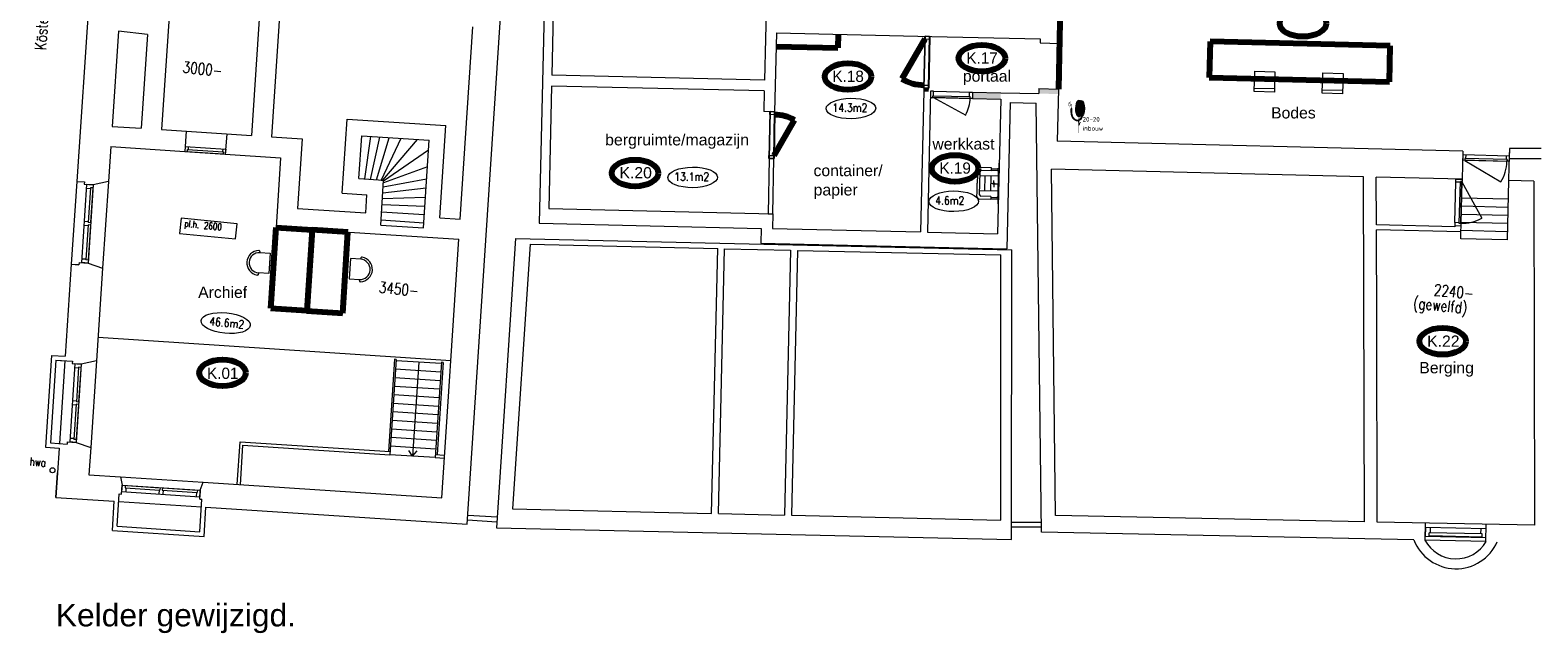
# Model space of a CAD drawing. Header units: millimetres. Extents: x -90830 to 24172, y -102460 to 73669.
# Tile 52 of 198: x -90830 to -57363, y 37668 to 51222. Entities that reach past the tile are written whole.
import ezdxf

# ---------------------------------------------------------------- set-up
doc = ezdxf.new("R2010")
doc.units = ezdxf.units.MM
doc.layers.get('0').update_dxf_attribs({"color": 253})
for name, color, linetype, lineweight in [('Algemeen', 253, 'Continuous', 9), ('Algemeen01', 253, 'Continuous', 80), ('B21-BUITENWANDEN_1', 253, 'Continuous', 9), ('BESCHRIJVING_1', 253, 'Continuous', 9), ('HOOGTEN', 253, 'Continuous', 9), ('K21-BUITENWANDEN_1', 253, 'Continuous', 9), ('K22-BINNENWANDEN_1', 253, 'Continuous', 9), ('K24-TRAPPEN-HELLINGEN', 253, 'Continuous', 9), ('K31-WANDOPENING-BUITEN', 253, 'Continuous', 9), ('K32-WANDOPENINGEN-BINNEN', 253, 'Continuous', 9), ('Standard', 253, 'Continuous', 9), ('SYMBT11-A1', 253, 'Continuous', 9)]:
    doc.layers.add(name, color=color, linetype=linetype, lineweight=lineweight)
doc.styles.add('ARIAL', font='arial.ttf')
doc.styles.add('ISOCT3', font='isoct3.shx')
doc.styles.add('TXT', font='txt.shx')

msp = doc.modelspace()

# ---------------------------------------------------------------- hatches: boundary and pattern name
at = {"layer": 'Standard'}
for points in [[(-70992, 49937), (-70994, 49872), (-70894, 49869), (-70892, 49934)], [(-68439, 49814), (-68009, 49804), (-68007, 49914), (-68437, 49924)], [(-69910, 49847), (-69913, 49707), (-69287, 49693), (-69284, 49833)], [(-67709, 49581), (-67717, 49581), (-67717, 49581), (-67717, 49581), (-67718, 49581), (-67718, 49581), (-67718, 49580), (-67718, 49580), (-67718, 49580), (-67718, 49580), (-67718, 49580), (-67718, 49580), (-67718, 49580), (-67718, 49579), (-67718, 49579), (-67718, 49579), (-67718, 49579), (-67717, 49579), (-67717, 49579), (-67717, 49579), (-67716, 49579), (-67709, 49579), (-67709, 49579), (-67708, 49579), (-67708, 49579), (-67708, 49579), (-67708, 49579), (-67708, 49579), (-67708, 49580), (-67708, 49580), (-67708, 49580), (-67708, 49580), (-67708, 49580), (-67708, 49580), (-67708, 49580), (-67708, 49581), (-67708, 49581), (-67708, 49581), (-67709, 49581)], [(-67716, 49579), (-67718, 49508), (-67709, 49507), (-67710, 49579)], [(-67530, 49651), (-67533, 49650), (-67540, 49647), (-67550, 49637), (-67559, 49623), (-67567, 49604), (-67573, 49581), (-67579, 49556), (-67582, 49528), (-67584, 49498), (-67584, 49469), (-67583, 49439), (-67579, 49411), (-67574, 49386), (-67568, 49363), (-67560, 49344), (-67551, 49330), (-67542, 49320), (-67534, 49316), (-67532, 49316), (-67542, 49327), (-67553, 49345), (-67562, 49368), (-67569, 49393), (-67575, 49422), (-67578, 49452), (-67579, 49484), (-67578, 49515), (-67574, 49545), (-67568, 49573), (-67561, 49599), (-67551, 49621), (-67540, 49639)], [(-67748, 49496), (-67748, 49497), (-67748, 49497), (-67748, 49498), (-67749, 49499), (-67749, 49499), (-67750, 49500), (-67751, 49500), (-67752, 49500), (-67752, 49501), (-67753, 49500), (-67754, 49500), (-67755, 49500), (-67755, 49499), (-67756, 49499), (-67757, 49498), (-67757, 49497), (-67757, 49497), (-67757, 49496), (-67757, 49495), (-67757, 49494), (-67757, 49493), (-67756, 49493), (-67756, 49492), (-67755, 49492), (-67754, 49491), (-67753, 49491), (-67752, 49491), (-67752, 49491), (-67751, 49491), (-67750, 49492), (-67749, 49492), (-67749, 49493), (-67748, 49493), (-67748, 49494), (-67748, 49495)], [(-67748, 49493), (-67721, 49493), (-67721, 49498), (-67748, 49498), (-67748, 49497), (-67748, 49497), (-67748, 49496), (-67748, 49495), (-67748, 49494)], [(-67706, 49487), (-67706, 49505), (-67706, 49505), (-67706, 49506), (-67706, 49506), (-67706, 49507), (-67707, 49507), (-67707, 49507), (-67707, 49507), (-67708, 49507), (-67708, 49507), (-67709, 49507), (-67718, 49508), (-67719, 49508), (-67719, 49507), (-67720, 49507), (-67720, 49507), (-67720, 49507), (-67720, 49506), (-67721, 49506), (-67721, 49506), (-67721, 49505), (-67721, 49498), (-67721, 49487), (-67721, 49486), (-67721, 49486), (-67721, 49485), (-67720, 49485), (-67720, 49485), (-67720, 49485), (-67719, 49484), (-67719, 49484), (-67719, 49484), (-67718, 49484), (-67708, 49484), (-67708, 49484), (-67707, 49484), (-67707, 49485), (-67707, 49485), (-67706, 49485), (-67706, 49485), (-67706, 49486), (-67706, 49486)], [(-67557, 49215), (-67550, 49217), (-67545, 49220), (-67537, 49225), (-67525, 49234), (-67514, 49245), (-67507, 49254), (-67505, 49257), (-67503, 49259), (-67504, 49260), (-67504, 49262), (-67505, 49264), (-67506, 49265), (-67507, 49267), (-67508, 49268), (-67509, 49265), (-67515, 49257), (-67522, 49248), (-67529, 49241), (-67537, 49235), (-67545, 49229), (-67545, 49229), (-67554, 49225), (-67557, 49224), (-67563, 49221), (-67572, 49219), (-67581, 49218), (-67590, 49219), (-67599, 49220), (-67608, 49223), (-67618, 49226), (-67627, 49232), (-67638, 49239), (-67648, 49247), (-67657, 49256), (-67666, 49267), (-67670, 49271), (-67678, 49284), (-67686, 49298), (-67692, 49313), (-67698, 49329), (-67702, 49346), (-67706, 49365), (-67708, 49387), (-67710, 49413), (-67710, 49446), (-67708, 49484), (-67718, 49484), (-67719, 49446), (-67719, 49403), (-67716, 49370), (-67712, 49343), (-67705, 49319), (-67697, 49298), (-67687, 49279), (-67675, 49262), (-67661, 49247), (-67646, 49234), (-67631, 49223), (-67617, 49216), (-67603, 49212), (-67590, 49210), (-67577, 49210), (-67564, 49213)], [(-67556, 49304), (-67557, 49224), (-67554, 49225), (-67545, 49229), (-67545, 49229), (-67544, 49304), (-67554, 49303)], [(-67557, 49215), (-67557, 49179), (-67545, 49179), (-67545, 49220), (-67550, 49217)], [(-67503, 49512), (-67505, 49512), (-67507, 49510), (-67509, 49508), (-67511, 49505), (-67513, 49502), (-67514, 49498), (-67515, 49493), (-67515, 49488), (-67515, 49483), (-67515, 49478), (-67515, 49473), (-67514, 49469), (-67513, 49465), (-67511, 49461), (-67510, 49458), (-67508, 49456), (-67506, 49455), (-67504, 49454), (-67501, 49455), (-67499, 49456), (-67497, 49458), (-67496, 49461), (-67494, 49464), (-67493, 49469), (-67492, 49473), (-67492, 49478), (-67491, 49483), (-67492, 49488), (-67492, 49493), (-67493, 49498), (-67494, 49502), (-67496, 49505), (-67497, 49508), (-67499, 49510), (-67501, 49512)], [(-67508, 49268), (-67507, 49267), (-67506, 49265), (-67505, 49264), (-67504, 49262), (-67504, 49260), (-67503, 49259), (-67503, 49257), (-67503, 49255), (-67503, 49253), (-67503, 49252), (-67503, 49250), (-67503, 49249), (-67503, 49248), (-67504, 49248), (-67504, 49247), (-67505, 49247), (-67504, 49247), (-67502, 49248), (-67502, 49249), (-67501, 49249), (-67501, 49250), (-67501, 49251), (-67500, 49252), (-67500, 49253), (-67500, 49255), (-67500, 49257), (-67501, 49259), (-67501, 49261), (-67502, 49262), (-67502, 49263), (-67503, 49265), (-67504, 49267), (-67505, 49269), (-67506, 49270), (-67506, 49270), (-67509, 49273), (-67511, 49272), (-67509, 49269)], [(-67511, 49272), (-67509, 49265), (-67508, 49268)], [(-67505, 49247), (-67503, 49250), (-67505, 49257), (-67507, 49254)], [(-67506, 49270), (-67505, 49268), (-67504, 49268), (-67502, 49263), (-67502, 49262), (-67498, 49268), (-67494, 49276), (-67489, 49285), (-67484, 49297), (-67477, 49315), (-67479, 49314), (-67490, 49307), (-67490, 49306), (-67495, 49295), (-67498, 49286), (-67502, 49279), (-67505, 49272)], [(-67503, 49250), (-67505, 49247), (-67504, 49247), (-67504, 49248), (-67503, 49248), (-67503, 49249)], [(-67563, 49175), (-67563, 49110), (-67563, 49110), (-67563, 49109), (-67563, 49108), (-67562, 49107), (-67562, 49107), (-67561, 49106), (-67560, 49106), (-67559, 49106), (-67559, 49106), (-67544, 49106), (-67543, 49106), (-67543, 49106), (-67542, 49106), (-67541, 49107), (-67540, 49107), (-67540, 49108), (-67540, 49109), (-67539, 49110), (-67539, 49110), (-67539, 49140), (-67548, 49131), (-67548, 49152), (-67539, 49161), (-67539, 49175), (-67539, 49175), (-67539, 49176), (-67540, 49177), (-67540, 49178), (-67541, 49178), (-67541, 49179), (-67542, 49179), (-67543, 49179), (-67544, 49179), (-67545, 49179), (-67558, 49179), (-67559, 49179), (-67560, 49179), (-67561, 49179), (-67561, 49178), (-67562, 49178), (-67562, 49177), (-67563, 49176), (-67563, 49175)], [(-67557, 49106), (-67558, 48944), (-67558, 48943), (-67558, 48943), (-67557, 48943), (-67557, 48942), (-67556, 48942), (-67555, 48942), (-67554, 48942), (-67553, 48942), (-67552, 48942), (-67551, 48942), (-67550, 48942), (-67549, 48942), (-67548, 48942), (-67548, 48942), (-67547, 48943), (-67547, 48943), (-67546, 48943), (-67546, 48944), (-67545, 49106)], [(-67525, 49175), (-67548, 49152), (-67548, 49131), (-67514, 49164), (-67514, 49165), (-67514, 49165), (-67514, 49166), (-67513, 49166), (-67513, 49167), (-67514, 49167), (-67514, 49168), (-67514, 49168), (-67514, 49169), (-67521, 49175), (-67521, 49175), (-67521, 49176), (-67522, 49176), (-67522, 49176), (-67523, 49176), (-67524, 49176), (-67524, 49176), (-67524, 49175)], [(-67518, 49187), (-67519, 49187), (-67519, 49187), (-67519, 49188), (-67520, 49188), (-67520, 49188), (-67520, 49188), (-67521, 49187), (-67521, 49187), (-67521, 49187), (-67521, 49187), (-67522, 49186), (-67522, 49186), (-67522, 49186), (-67522, 49185), (-67522, 49185), (-67522, 49185), (-67521, 49184), (-67521, 49184), (-67505, 49168), (-67505, 49168), (-67505, 49167), (-67504, 49167), (-67504, 49167), (-67504, 49167), (-67503, 49167), (-67503, 49167), (-67503, 49168), (-67502, 49168), (-67502, 49168), (-67502, 49168), (-67502, 49169), (-67502, 49169), (-67502, 49169), (-67502, 49170), (-67502, 49170), (-67502, 49171), (-67502, 49171)], [(-67520, 49174), (-67515, 49170), (-67511, 49174), (-67515, 49178)]]:
    msp.add_hatch(color=256, dxfattribs=at).paths.add_polyline_path(points)
h = msp.add_hatch(color=256, dxfattribs=at)
h.paths.add_polyline_path([(-67527, 49654), (-67539, 49661), (-67552, 49663), (-67565, 49660), (-67577, 49652), (-67589, 49638), (-67600, 49620), (-67609, 49598), (-67617, 49573), (-67622, 49545), (-67626, 49515), (-67627, 49484), (-67626, 49453), (-67623, 49423), (-67617, 49395), (-67610, 49369), (-67601, 49347), (-67591, 49329), (-67579, 49315), (-67567, 49307), (-67556, 49304), (-67554, 49303), (-67544, 49304), (-67541, 49305), (-67528, 49313), (-67530, 49314), (-67532, 49316), (-67534, 49316), (-67544, 49316), (-67534, 49316), (-67542, 49320), (-67551, 49330), (-67560, 49344), (-67568, 49363), (-67574, 49386), (-67579, 49411), (-67583, 49439), (-67584, 49469), (-67584, 49498), (-67582, 49528), (-67579, 49556), (-67573, 49581), (-67567, 49604), (-67559, 49623), (-67550, 49637), (-67540, 49647), (-67533, 49650), (-67530, 49651), (-67528, 49652)])
h.paths.add_polyline_path([(-67556, 49316), (-67546, 49316), (-67554, 49321), (-67546, 49316), (-67546, 49316), (-67546, 49316)], flags=16)
h = msp.add_hatch(color=256, dxfattribs=at)
h.paths.add_polyline_path([(-67530, 49651), (-67540, 49639), (-67551, 49621), (-67561, 49599), (-67568, 49573), (-67574, 49545), (-67578, 49515), (-67579, 49484), (-67578, 49452), (-67575, 49422), (-67569, 49393), (-67562, 49368), (-67553, 49345), (-67542, 49327), (-67532, 49316), (-67530, 49314), (-67528, 49313), (-67517, 49306), (-67504, 49303), (-67491, 49306), (-67479, 49314), (-67467, 49327), (-67456, 49345), (-67446, 49367), (-67439, 49393), (-67433, 49421), (-67429, 49451), (-67428, 49483), (-67429, 49514), (-67432, 49544), (-67438, 49573), (-67445, 49599), (-67454, 49621), (-67465, 49639), (-67477, 49652), (-67489, 49660), (-67503, 49663), (-67516, 49660), (-67527, 49654), (-67528, 49652)])
h.paths.add_polyline_path([(-67505, 49512), (-67503, 49512), (-67501, 49512), (-67499, 49510), (-67497, 49508), (-67496, 49505), (-67494, 49502), (-67493, 49498), (-67492, 49493), (-67492, 49488), (-67491, 49483), (-67492, 49478), (-67492, 49473), (-67493, 49469), (-67494, 49464), (-67496, 49461), (-67497, 49458), (-67499, 49456), (-67501, 49455), (-67504, 49454), (-67506, 49455), (-67508, 49456), (-67510, 49458), (-67511, 49461), (-67513, 49465), (-67514, 49469), (-67515, 49473), (-67515, 49478), (-67515, 49483), (-67515, 49488), (-67515, 49493), (-67514, 49498), (-67513, 49502), (-67511, 49505), (-67509, 49508), (-67507, 49510)], flags=16)

# ---------------------------------------------------------------- linework, layer by layer
at = {"layer": 'Algemeen01'}
for p, q in [((-67916, 53903), (-68007, 49914)), ((-72896, 51130), (-72903, 50829)), ((-70974, 51020), (-71482, 50140)), ((-64638, 50973), (-64658, 50174)), ((-60639, 50874), (-64638, 50973)), ((-60659, 50074), (-60639, 50874)), ((-74272, 50860), (-72903, 50829)), ((-64658, 50174), (-60659, 50074)), ((-74316, 48439), (-73863, 49224)), ((-85490, 45048), (-85373, 46845)), ((-85373, 46845), (-84574, 46793)), ((-84574, 46793), (-84691, 44996)), ((-84574, 46793), (-84691, 44996)), ((-83776, 46741), (-84574, 46793)), ((-83893, 44944), (-83776, 46741)), ((-84691, 44996), (-85490, 45048)), ((-84691, 44996), (-83893, 44944))]:
    msp.add_line(p, q, dxfattribs=at)
for centre, radius, start, end in [((-70974, 51020), 1016, 240, 269.0901), ((-74316, 48439), 906, 60, 89.391)]:
    msp.add_arc(centre, radius, start, end, dxfattribs=at)
for centre in [(-62578, 51374), (-69704, 50601), (-72677, 50192), (-77404, 48051), (-70302, 48155), (-59476, 44317), (-86560, 43615)]:
    msp.add_ellipse(centre, major_axis=(516, 0), ratio=0.573767, dxfattribs=at)
at = {"layer": 'B21-BUITENWANDEN_1'}
for p, q in [((-68383, 40077), (-68498, 49605)), ((-89797, 47864), (-89917, 46028)), ((-68068, 40451), (-68160, 48140)), ((-80055, 46597), (-80482, 40175)), ((-79733, 46470), (-80123, 40597)), ((-75703, 40497), (-75569, 46375)), ((-75553, 40493), (-75419, 46372)), ((-73950, 46338), (-74083, 40460)), ((-73800, 46335), (-73933, 40456)), ((-69285, 40350), (-69283, 46232)), ((-69045, 39915), (-69043, 46346)), ((-90261, 43896), (-90061, 43883)), ((-80123, 40597), (-75703, 40497)), ((-80482, 40175), (-69045, 39915)), ((-75553, 40493), (-74083, 40460)), ((-73933, 40456), (-69285, 40350))]:
    msp.add_line(p, q, dxfattribs=at)
at = {"layer": 'K21-BUITENWANDEN_1'}
for p, q in [((-79239, 59612), (-79528, 46935)), ((-79043, 59418), (-79253, 50220)), ((-89472, 52721), (-89795, 47864)), ((-81130, 40255), (-80376, 51730)), ((-81286, 47029), (-81006, 51296)), ((-88872, 51197), (-89012, 49086)), ((-79258, 49980), (-79320, 47261)), ((-69287, 49693), (-69355, 46704)), ((-69284, 49833), (-68439, 49814)), ((-69079, 49618), (-69153, 46369)), ((-69079, 49618), (-68498, 49605)), ((-89042, 48637), (-89093, 47861)), ((-89797, 47864), (-89627, 47853)), ((-89093, 47861), (-89431, 47791)), ((-57452, 47874), (-57438, 40232)), ((-89627, 47853), (-89631, 47804)), ((-89631, 47804), (-89431, 47791)), ((-79320, 47261), (-74346, 47147)), ((-79528, 46935), (-74604, 46823)), ((-74346, 47147), (-74354, 46817)), ((-81693, 40843), (-81316, 46580)), ((-80055, 46597), (-69043, 46346)), ((-74604, 46823), (-74611, 46493)), ((-74354, 46817), (-71065, 46743)), ((-70915, 46739), (-69355, 46704)), ((-79733, 46470), (-75569, 46375)), ((-75419, 46372), (-73950, 46338)), ((-74611, 46493), (-69153, 46369)), ((-73800, 46335), (-69283, 46232)), ((-89917, 46028), (-90052, 43983)), ((-89917, 46028), (-89752, 46018)), ((-89917, 46028), (-89747, 46017)), ((-89744, 46067), (-89747, 46017)), ((-89744, 46067), (-89544, 46054)), ((-89544, 46054), (-89689, 46064)), ((-89544, 46054), (-89221, 45941)), ((-89221, 45941), (-89358, 43880)), ((-90354, 44003), (-90487, 41967)), ((-90261, 43896), (-90381, 42060)), ((-90354, 44003), (-90055, 43983)), ((-90261, 43896), (-89892, 43872)), ((-90061, 43883), (-90181, 42047)), ((-89892, 43872), (-89895, 43822)), ((-89358, 43880), (-89695, 43809)), ((-89895, 43822), (-89695, 43809)), ((-90487, 41967), (-90188, 41947)), ((-90381, 42060), (-90011, 42036)), ((-90188, 41947), (-90261, 40850)), ((-90008, 42086), (-90011, 42036)), ((-90008, 42086), (-89809, 42073)), ((-89809, 42073), (-89485, 41960)), ((-89485, 41960), (-89526, 41353)), ((-89526, 41353), (-88828, 41308)), ((-88828, 41308), (-88790, 41125)), ((-87053, 41012), (-86992, 41188)), ((-86992, 41188), (-81693, 40843)), ((-90261, 40850), (-88963, 40765)), ((-88899, 40210), (-88853, 40928)), ((-88853, 40928), (-88803, 40925)), ((-88803, 40925), (-88790, 41125)), ((-87066, 40812), (-87053, 41012)), ((-85754, 41107), (-85754, 41103)), ((-89006, 40117), (-88963, 40765)), ((-88864, 40759), (-87027, 40639)), ((-87066, 40812), (-87016, 40809)), ((-87063, 40090), (-87016, 40809)), ((-86970, 39984), (-86928, 40633)), ((-86928, 40633), (-81130, 40255)), ((-88899, 40210), (-87063, 40090)), ((-61212, 40310), (-68068, 40451)), ((-57438, 40232), (-60927, 40304)), ((-59865, 39902), (-59857, 40282)), ((-58515, 39875), (-58508, 40254)), ((-89006, 40117), (-86970, 39984)), ((-61560, 39937), (-68383, 40077)), ((-60115, 39907), (-61569, 39937)), ((-58509, 39874), (-59871, 39902))]:
    msp.add_line(p, q, dxfattribs=at)
for radius, start, end in [(1000, 201.1566, 336.4892), (780, 207.9782, 329.6675)]:
    msp.add_arc((-59182, 40268), radius, start, end, dxfattribs=at)
at = {"layer": 'K22-BINNENWANDEN_1'}
for p, q in [((-74373, 56943), (-74529, 50112)), ((-85724, 51810), (-85919, 48885)), ((-85277, 51761), (-85470, 48855)), ((-87748, 51527), (-87915, 49015)), ((-67974, 51363), (-67984, 50929)), ((-88225, 51127), (-88872, 51197)), ((-88225, 51127), (-88364, 49044)), ((-74265, 51162), (-74305, 49412)), ((-74265, 51162), (-70816, 51083)), ((-70816, 51083), (-68412, 51028)), ((-68412, 51028), (-68414, 50938)), ((-68414, 50938), (-67984, 50929)), ((-74529, 50112), (-79253, 50220)), ((-74534, 49872), (-79258, 49980)), ((-74534, 49872), (-74545, 49418)), ((-70994, 49872), (-71065, 46743)), ((-70844, 49868), (-70915, 46739)), ((-68437, 49924), (-68439, 49814)), ((-68437, 49924), (-68007, 49914)), ((-68007, 49914), (-68033, 48757)), ((-69910, 49847), (-69913, 49707)), ((-69913, 49707), (-69287, 49693)), ((-69910, 49847), (-69284, 49833)), ((-83905, 47601), (-83797, 49247)), ((-83797, 49247), (-81602, 49104)), ((-74305, 49412), (-74545, 49418)), ((-89013, 49086), (-88364, 49044)), ((-87915, 49015), (-85919, 48885)), ((-87366, 48979), (-87396, 48530)), ((-86468, 48920), (-86498, 48471)), ((-83533, 47927), (-83471, 48875)), ((-83471, 48875), (-81974, 48778)), ((-81735, 47059), (-81602, 49104)), ((-89042, 48637), (-87396, 48530)), ((-85470, 48855), (-84791, 48811)), ((-84791, 48811), (-84894, 47264)), ((-82101, 46832), (-81974, 48778)), ((-59027, 48533), (-68033, 48757)), ((-59027, 48533), (-59043, 47913)), ((-59027, 48533), (-59043, 47913)), ((-86498, 48471), (-85270, 48391)), ((-85270, 48391), (-85373, 46845)), ((-57998, 48508), (-58013, 47888)), ((-57998, 48508), (-58013, 47888)), ((-83533, 47927), (-82984, 47892)), ((-83049, 46894), (-82984, 47892)), ((-83041, 47895), (-82984, 47892)), ((-83008, 47893), (-83008, 47893)), ((-61236, 47968), (-68160, 48140)), ((-61212, 40310), (-61236, 47968)), ((-59043, 47913), (-60951, 47961)), ((-60948, 46901), (-60951, 47961)), ((-59043, 47913), (-60951, 47961)), ((-57452, 47874), (-58013, 47888)), ((-57452, 47874), (-58013, 47888)), ((-83905, 47601), (-83356, 47565)), ((-83382, 47166), (-83356, 47565)), ((-85343, 47294), (-85343, 47294)), ((-84894, 47264), (-83382, 47166)), ((-84825, 46878), (-84825, 46877)), ((-83049, 46894), (-82101, 46832)), ((-81735, 47059), (-81286, 47029)), ((-59209, 46858), (-60948, 46901)), ((-59208, 46883), (-59209, 46858)), ((-59072, 46744), (-59068, 46880)), ((-85373, 46845), (-81316, 46580)), ((-84314, 46845), (-84314, 46844)), ((-60941, 44782), (-60947, 46791)), ((-59072, 46744), (-60947, 46791)), ((-60927, 40304), (-60941, 44782)), ((-86233, 41139), (-86172, 42087)), ((-86172, 42087), (-82839, 41869)), ((-86163, 41134), (-86106, 42012)), ((-86106, 42012), (-82843, 41800)), ((-81841, 41734), (-81635, 41721)), ((-81837, 41804), (-81630, 41791))]:
    msp.add_line(p, q, dxfattribs=at)
at = {"layer": 'K24-TRAPPEN-HELLINGEN'}
for p, q in [((-83403, 47919), (-83268, 48862)), ((-83272, 47910), (-83066, 48849)), ((-83141, 47902), (-82864, 48836)), ((-82600, 48819), (-83041, 47895)), ((-82236, 48795), (-83008, 47893)), ((-81988, 48561), (-82985, 47867)), ((-82030, 47917), (-82994, 47735)), ((-82013, 48185), (-82988, 47835)), ((-58013, 47888), (-58046, 46568)), ((-82043, 47714), (-83003, 47605)), ((-82057, 47511), (-83020, 47476)), ((-82070, 47309), (-83019, 47345)), ((-58028, 47288), (-59058, 47314)), ((-58023, 47468), (-59053, 47494)), ((-82094, 46941), (-83042, 47003)), ((-82082, 47121), (-83030, 47183)), ((-58037, 46928), (-59067, 46954)), ((-58032, 47108), (-59062, 47134)), ((-59076, 46594), (-59072, 46744)), ((-58046, 46568), (-59076, 46594)), ((-58041, 46748), (-59071, 46774)), ((-82745, 43918), (-82879, 41872)), ((-82705, 43915), (-82843, 41800)), ((-82705, 43915), (-82745, 43918)), ((-81703, 43850), (-81841, 41734)), ((-81664, 43847), (-81797, 41802)), ((-81664, 43847), (-81703, 43850)), ((-81841, 41734), (-82843, 41800))]:
    msp.add_line(p, q, dxfattribs=at)
at = {"layer": 'K31-WANDOPENING-BUITEN'}
for p, q in [((-89576, 47800), (-89689, 46064)), ((-89492, 47704), (-89582, 47710)), ((-89431, 47791), (-89576, 47800)), ((-89431, 47791), (-89544, 46054)), ((-89491, 47722), (-89541, 46953)), ((-89436, 47719), (-89491, 47722)), ((-89441, 47719), (-89491, 46950)), ((-89545, 46881), (-89635, 46887)), ((-89540, 46971), (-89629, 46977)), ((-89544, 46899), (-89595, 46121)), ((-89494, 46896), (-89545, 46117)), ((-89489, 46895), (-89544, 46899)), ((-89486, 46949), (-89541, 46953)), ((-89594, 46138), (-89684, 46143)), ((-89540, 46117), (-89595, 46121)), ((-89840, 43819), (-89953, 42082)), ((-89756, 43723), (-89846, 43729)), ((-89695, 43809), (-89840, 43819)), ((-89695, 43809), (-89809, 42073)), ((-89755, 43741), (-89805, 42972)), ((-89700, 43810), (-89755, 42968)), ((-89700, 43737), (-89755, 43741)), ((-89810, 42900), (-89900, 42906)), ((-89804, 42990), (-89894, 42995)), ((-89809, 42918), (-89859, 42139)), ((-89754, 42914), (-89809, 42918)), ((-89759, 42915), (-89809, 42136)), ((-89750, 42968), (-89805, 42972)), ((-89809, 42073), (-89953, 42082)), ((-89858, 42156), (-89948, 42162)), ((-89804, 42136), (-89859, 42139)), ((-88790, 41125), (-88799, 40980)), ((-88799, 40980), (-87063, 40867)), ((-88790, 41125), (-87053, 41012)), ((-88790, 41120), (-87949, 41065)), ((-88718, 41120), (-88721, 41065)), ((-88721, 41065), (-87952, 41015)), ((-88703, 41064), (-88709, 40974)), ((-87970, 41016), (-87976, 40926)), ((-87948, 41070), (-87952, 41015)), ((-87895, 41066), (-87898, 41012)), ((-87898, 41012), (-87120, 40961)), ((-87895, 41061), (-87116, 41011)), ((-87880, 41010), (-87886, 40921)), ((-87137, 40962), (-87143, 40872)), ((-87116, 41016), (-87120, 40961)), ((-87053, 41012), (-87063, 40867)), ((-59859, 40182), (-59863, 39982)), ((-58510, 40154), (-59859, 40182)), ((-59747, 40065), (-59744, 40180)), ((-58514, 39954), (-59863, 39982)), ((-59778, 39980), (-59777, 40065)), ((-58598, 39971), (-59778, 39995)), ((-58597, 40041), (-59777, 40065)), ((-58627, 40042), (-58625, 40157)), ((-58599, 39956), (-58597, 40041))]:
    msp.add_line(p, q, dxfattribs=at)
at = {"layer": 'K32-WANDOPENINGEN-BINNEN'}
for p, q in [((-70844, 49868), (-70847, 49728)), ((-70777, 49867), (-70844, 49868)), ((-70779, 49767), (-70777, 49867)), ((-70777, 49867), (-69910, 49847)), ((-70847, 49728), (-70795, 49727)), ((-70795, 49727), (-70794, 49767)), ((-70795, 49727), (-69913, 49707)), ((-70794, 49767), (-70779, 49767)), ((-70792, 49732), (-70791, 49767)), ((-70792, 49732), (-69968, 49713)), ((-70792, 49732), (-70064, 49339)), ((-70791, 49767), (-69964, 49748)), ((-69979, 49749), (-69977, 49849)), ((-69979, 49749), (-69977, 49849)), ((-69977, 49849), (-69910, 49847)), ((-69968, 49713), (-69967, 49748)), ((-69965, 49708), (-69964, 49748)), ((-69913, 49707), (-69965, 49708)), ((-69910, 49847), (-69913, 49707)), ((-87388, 48640), (-87396, 48530)), ((-87396, 48530), (-86498, 48471)), ((-87388, 48640), (-86490, 48581)), ((-87346, 48572), (-87349, 48527)), ((-87346, 48572), (-86542, 48519)), ((-87344, 48571), (-87346, 48532)), ((-87346, 48532), (-86546, 48479)), ((-87322, 48635), (-87326, 48570)), ((-86557, 48585), (-86561, 48521)), ((-86490, 48581), (-86498, 48471)), ((-86544, 48519), (-86546, 48479)), ((-86542, 48519), (-86544, 48474)), ((-59029, 48453), (-59032, 48333)), ((-59029, 48453), (-59032, 48333)), ((-58003, 48308), (-59032, 48333)), ((-58003, 48308), (-59032, 48333)), ((-58000, 48428), (-59029, 48453)), ((-58000, 48428), (-59029, 48453)), ((-58986, 48372), (-58987, 48332)), ((-58986, 48372), (-58987, 48332)), ((-58048, 48309), (-58987, 48332)), ((-58048, 48309), (-58987, 48332)), ((-58047, 48349), (-58986, 48372)), ((-58047, 48349), (-58986, 48372)), ((-58983, 48372), (-58984, 48332)), ((-58983, 48372), (-58984, 48332)), ((-58984, 48332), (-58182, 47854)), ((-58984, 48332), (-58182, 47854)), ((-58964, 48452), (-58966, 48372)), ((-58964, 48452), (-58966, 48372)), ((-58065, 48429), (-58067, 48349)), ((-58065, 48429), (-58067, 48349)), ((-58050, 48349), (-58051, 48309)), ((-58050, 48349), (-58051, 48309)), ((-58047, 48349), (-58048, 48309)), ((-58047, 48349), (-58048, 48309)), ((-58000, 48428), (-58003, 48308)), ((-58000, 48428), (-58003, 48308)), ((-59184, 47850), (-59183, 47917)), ((-59183, 47917), (-59043, 47913)), ((-59107, 46936), (-59084, 47862)), ((-59044, 47862), (-59084, 47862)), ((-59049, 47859), (-59084, 47859)), ((-59072, 46935), (-59049, 47859)), ((-59067, 46932), (-59044, 47862)), ((-59049, 47859), (-58609, 47046)), ((-59043, 47913), (-59044, 47862)), ((-59207, 46950), (-59184, 47850)), ((-59084, 47848), (-59184, 47850)), ((-59207, 46950), (-59208, 46883)), ((-59208, 46883), (-59068, 46880)), ((-59107, 46948), (-59207, 46950)), ((-59107, 46933), (-59107, 46948)), ((-59067, 46932), (-59107, 46933)), ((-59072, 46935), (-59067, 46935)), ((-59068, 46880), (-59067, 46932))]:
    msp.add_line(p, q, dxfattribs=at)
for centre, radius, start, end in [((-70792, 49732), 827, 331.5979, 359.0417), ((-58984, 48332), 934, 329.239, 358.5762), ((-58984, 48332), 934, 329.239, 358.5762), ((-59049, 47859), 924, 268.5762, 298.4297)]:
    msp.add_arc(centre, radius, start, end, dxfattribs=at)
at = {"layer": 'Standard'}
for p, q in [((-70973, 51087), (-70999, 49937)), ((-70966, 51086), (-70992, 49937)), ((-70974, 51020), (-70973, 51087)), ((-70860, 51017), (-70974, 51020)), ((-70973, 51087), (-70859, 51084)), ((-70866, 51084), (-70966, 51086)), ((-70892, 49934), (-70866, 51084)), ((-70859, 51084), (-70885, 49934)), ((-70859, 51084), (-70860, 51017)), ((-63659, 49860), (-63647, 50310)), ((-63647, 50310), (-63198, 50299)), ((-63198, 50299), (-63209, 49849)), ((-62148, 49823), (-62137, 50273)), ((-62137, 50273), (-61687, 50261)), ((-61687, 50261), (-61698, 49812)), ((-70999, 49937), (-70998, 50004)), ((-70885, 49934), (-70999, 49937)), ((-70998, 50004), (-70884, 50001)), ((-70992, 49937), (-70994, 49872)), ((-70994, 49872), (-70894, 49869)), ((-70992, 49937), (-70892, 49934)), ((-70992, 49937), (-70892, 49934)), ((-70894, 49869), (-70892, 49934)), ((-70884, 50001), (-70885, 49934)), ((-63207, 49919), (-63657, 49930)), ((-61696, 49882), (-62146, 49893)), ((-63209, 49849), (-63659, 49860)), ((-61698, 49812), (-62148, 49823)), ((-74412, 49414), (-74431, 48374)), ((-74405, 49414), (-74424, 48374)), ((-74413, 49347), (-74412, 49414)), ((-74299, 49345), (-74413, 49347)), ((-74412, 49414), (-74298, 49412)), ((-74305, 49412), (-74405, 49414)), ((-74324, 48372), (-74305, 49412)), ((-74298, 49412), (-74317, 48372)), ((-74298, 49412), (-74299, 49345)), ((-67720, 49443), (-67719, 49451)), ((-67720, 49434), (-67720, 49443)), ((-67720, 49426), (-67720, 49434)), ((-67720, 49418), (-67720, 49426)), ((-67719, 49410), (-67720, 49418)), ((-67719, 49476), (-67718, 49484)), ((-67719, 49468), (-67719, 49476)), ((-67719, 49459), (-67719, 49468)), ((-67719, 49451), (-67719, 49459)), ((-67719, 49401), (-67719, 49410)), ((-67719, 49393), (-67719, 49401)), ((-67718, 49385), (-67719, 49393)), ((-67717, 49377), (-67718, 49385)), ((-67716, 49369), (-67717, 49377)), ((-67716, 49365), (-67716, 49369)), ((-67715, 49362), (-67716, 49365)), ((-67715, 49359), (-67715, 49362)), ((-67714, 49356), (-67715, 49359)), ((-67714, 49353), (-67714, 49356)), ((-67713, 49349), (-67714, 49353)), ((-67713, 49346), (-67713, 49349)), ((-67712, 49343), (-67713, 49346)), ((-67711, 49340), (-67712, 49343)), ((-67710, 49337), (-67711, 49340)), ((-67710, 49449), (-67709, 49458)), ((-67710, 49440), (-67710, 49449)), ((-67710, 49431), (-67710, 49440)), ((-67710, 49423), (-67710, 49431)), ((-67710, 49414), (-67710, 49423)), ((-67709, 49405), (-67710, 49414)), ((-67710, 49334), (-67710, 49337)), ((-67709, 49331), (-67710, 49334)), ((-67709, 49475), (-67708, 49484)), ((-67709, 49467), (-67709, 49475)), ((-67709, 49458), (-67709, 49467)), ((-67709, 49397), (-67709, 49405)), ((-67708, 49388), (-67709, 49397)), ((-67708, 49328), (-67709, 49331)), ((-67707, 49380), (-67708, 49388)), ((-67707, 49325), (-67708, 49328)), ((-67707, 49372), (-67707, 49380)), ((-67706, 49366), (-67707, 49372)), ((-67706, 49321), (-67707, 49325)), ((-67705, 49361), (-67706, 49366)), ((-67705, 49318), (-67706, 49321)), ((-67704, 49356), (-67705, 49361)), ((-67704, 49315), (-67705, 49318)), ((-67703, 49351), (-67704, 49356)), ((-67703, 49312), (-67704, 49315)), ((-67702, 49346), (-67703, 49351)), ((-67702, 49309), (-67703, 49312)), ((-67701, 49341), (-67702, 49346)), ((-67701, 49306), (-67702, 49309)), ((-67700, 49336), (-67701, 49341)), ((-67699, 49303), (-67701, 49306)), ((-67698, 49331), (-67700, 49336)), ((-67698, 49301), (-67699, 49303)), ((-67697, 49326), (-67698, 49331)), ((-67697, 49298), (-67698, 49301)), ((-67695, 49322), (-67697, 49326)), ((-67695, 49295), (-67697, 49298)), ((-67694, 49317), (-67695, 49322)), ((-67694, 49292), (-67695, 49295)), ((-67692, 49312), (-67694, 49317)), ((-67692, 49289), (-67694, 49292)), ((-67690, 49307), (-67692, 49312)), ((-67691, 49286), (-67692, 49289)), ((-67689, 49283), (-67691, 49286)), ((-67688, 49303), (-67690, 49307)), ((-67688, 49281), (-67689, 49283)), ((-67686, 49298), (-67688, 49303)), ((-67686, 49278), (-67688, 49281)), ((-67683, 49293), (-67686, 49298)), ((-67684, 49275), (-67686, 49278)), ((-67682, 49272), (-67684, 49275)), ((-67681, 49289), (-67683, 49293)), ((-67680, 49270), (-67682, 49272)), ((-67678, 49284), (-67681, 49289)), ((-67679, 49267), (-67680, 49270)), ((-67677, 49264), (-67679, 49267)), ((-67675, 49280), (-67678, 49284)), ((-67675, 49262), (-67677, 49264)), ((-67673, 49276), (-67675, 49280)), ((-67673, 49260), (-67675, 49262)), ((-67670, 49271), (-67673, 49276)), ((-67671, 49257), (-67673, 49260)), ((-67669, 49255), (-67671, 49257)), ((-67669, 49271), (-67670, 49271)), ((-67669, 49270), (-67669, 49271)), ((-67669, 49271), (-67669, 49271)), ((-67668, 49270), (-67669, 49270)), ((-67669, 49270), (-67669, 49270)), ((-67667, 49253), (-67669, 49255)), ((-67668, 49269), (-67668, 49270)), ((-67667, 49268), (-67668, 49269)), ((-67668, 49269), (-67668, 49269)), ((-67668, 49269), (-67668, 49269)), ((-67667, 49267), (-67667, 49268)), ((-67667, 49268), (-67667, 49268)), ((-67667, 49268), (-67667, 49268)), ((-67664, 49264), (-67667, 49267)), ((-67665, 49250), (-67667, 49253)), ((-67663, 49248), (-67665, 49250)), ((-67661, 49261), (-67664, 49264)), ((-67660, 49246), (-67663, 49248)), ((-67659, 49258), (-67661, 49261)), ((-67658, 49244), (-67660, 49246)), ((-67656, 49255), (-67659, 49258)), ((-67656, 49242), (-67658, 49244)), ((-67653, 49252), (-67656, 49255)), ((-67654, 49240), (-67656, 49242)), ((-67651, 49238), (-67654, 49240)), ((-67649, 49249), (-67653, 49252)), ((-67649, 49236), (-67651, 49238)), ((-67646, 49246), (-67649, 49249)), ((-67647, 49234), (-67649, 49236)), ((-67644, 49232), (-67647, 49234)), ((-67643, 49243), (-67646, 49246)), ((-67642, 49230), (-67644, 49232)), ((-67640, 49240), (-67643, 49243)), ((-67639, 49229), (-67642, 49230)), ((-67636, 49237), (-67640, 49240)), ((-67637, 49227), (-67639, 49229)), ((-67634, 49225), (-67637, 49227)), ((-67632, 49235), (-67636, 49237)), ((-67632, 49224), (-67634, 49225)), ((-67629, 49233), (-67632, 49235)), ((-67629, 49222), (-67632, 49224)), ((-67626, 49231), (-67629, 49233)), ((-67627, 49221), (-67629, 49222)), ((-67624, 49220), (-67627, 49221)), ((-67624, 49230), (-67626, 49231)), ((-67621, 49228), (-67624, 49230)), ((-67622, 49219), (-67624, 49220)), ((-67619, 49217), (-67622, 49219)), ((-67619, 49227), (-67621, 49228)), ((-67616, 49226), (-67619, 49227)), ((-67617, 49216), (-67619, 49217)), ((-67614, 49215), (-67617, 49216)), ((-67614, 49225), (-67616, 49226)), ((-67611, 49224), (-67614, 49225)), ((-67612, 49214), (-67614, 49215)), ((-67609, 49214), (-67612, 49214)), ((-67609, 49223), (-67611, 49224)), ((-67606, 49222), (-67609, 49223)), ((-67606, 49213), (-67609, 49214)), ((-67603, 49221), (-67606, 49222)), ((-67604, 49212), (-67606, 49213)), ((-67601, 49211), (-67604, 49212)), ((-67601, 49220), (-67603, 49221)), ((-67598, 49220), (-67601, 49220)), ((-67598, 49211), (-67601, 49211)), ((-67595, 49219), (-67598, 49220)), ((-67596, 49211), (-67598, 49211)), ((-67593, 49210), (-67596, 49211)), ((-67593, 49219), (-67595, 49219)), ((-67590, 49219), (-67593, 49219)), ((-67590, 49210), (-67593, 49210)), ((-67587, 49218), (-67590, 49219)), ((-67588, 49210), (-67590, 49210)), ((-67585, 49210), (-67588, 49210)), ((-67585, 49218), (-67587, 49218)), ((-67582, 49218), (-67585, 49218)), ((-67582, 49210), (-67585, 49210)), ((-67580, 49218), (-67582, 49218)), ((-67580, 49210), (-67582, 49210)), ((-67577, 49219), (-67580, 49218)), ((-67578, 49210), (-67580, 49210)), ((-67575, 49210), (-67578, 49210)), ((-67575, 49219), (-67577, 49219)), ((-67573, 49219), (-67575, 49219)), ((-67573, 49211), (-67575, 49210)), ((-67570, 49220), (-67573, 49219)), ((-67571, 49211), (-67573, 49211)), ((-67568, 49211), (-67571, 49211)), ((-67568, 49220), (-67570, 49220)), ((-67566, 49221), (-67568, 49220)), ((-67566, 49212), (-67568, 49211)), ((-67563, 49221), (-67566, 49221)), ((-67564, 49213), (-67566, 49212)), ((-67561, 49213), (-67564, 49213)), ((-67561, 49222), (-67563, 49221)), ((-67559, 49223), (-67561, 49222)), ((-67559, 49214), (-67561, 49213)), ((-67557, 49224), (-67559, 49223)), ((-67557, 49215), (-67559, 49214)), ((-67554, 49225), (-67557, 49224)), ((-67554, 49216), (-67557, 49215)), ((-67557, 49215), (-67557, 49179)), ((-67551, 49226), (-67554, 49225)), ((-67551, 49217), (-67554, 49216)), ((-67549, 49227), (-67551, 49226)), ((-67548, 49218), (-67551, 49217)), ((-67546, 49229), (-67549, 49227)), ((-67546, 49219), (-67548, 49218)), ((-67544, 49230), (-67546, 49229)), ((-67543, 49221), (-67546, 49219)), ((-67541, 49231), (-67544, 49230)), ((-67540, 49223), (-67543, 49221)), ((-67539, 49233), (-67541, 49231)), ((-67537, 49224), (-67540, 49223)), ((-67536, 49235), (-67539, 49233)), ((-67534, 49226), (-67537, 49224)), ((-67534, 49236), (-67536, 49235)), ((-67532, 49238), (-67534, 49236)), ((-67532, 49228), (-67534, 49226)), ((-67530, 49240), (-67532, 49238)), ((-67529, 49230), (-67532, 49228)), ((-67528, 49241), (-67530, 49240)), ((-67527, 49231), (-67529, 49230)), ((-67526, 49243), (-67528, 49241)), ((-67526, 49233), (-67527, 49231)), ((-67525, 49245), (-67526, 49243)), ((-67524, 49234), (-67526, 49233)), ((-67523, 49247), (-67525, 49245)), ((-67522, 49236), (-67524, 49234)), ((-67521, 49249), (-67523, 49247)), ((-67520, 49238), (-67522, 49236)), ((-67520, 49251), (-67521, 49249)), ((-67518, 49253), (-67520, 49251)), ((-67518, 49239), (-67520, 49238)), ((-67516, 49255), (-67518, 49253)), ((-67517, 49241), (-67518, 49239)), ((-67515, 49243), (-67517, 49241)), ((-67514, 49258), (-67516, 49255)), ((-67513, 49245), (-67515, 49243)), ((-67512, 49260), (-67514, 49258)), ((-67512, 49247), (-67513, 49245)), ((-67511, 49263), (-67512, 49260)), ((-67510, 49249), (-67512, 49247)), ((-67511, 49272), (-67509, 49273)), ((-67511, 49272), (-67509, 49265)), ((-67511, 49272), (-67511, 49271)), ((-67511, 49271), (-67510, 49271)), ((-67509, 49265), (-67511, 49263)), ((-67510, 49271), (-67509, 49270)), ((-67508, 49252), (-67510, 49249)), ((-67509, 49273), (-67508, 49273)), ((-67509, 49270), (-67509, 49269)), ((-67509, 49269), (-67508, 49268)), ((-67508, 49268), (-67509, 49265)), ((-67508, 49273), (-67508, 49272)), ((-67508, 49272), (-67507, 49271)), ((-67508, 49268), (-67508, 49268)), ((-67508, 49268), (-67507, 49267)), ((-67507, 49254), (-67508, 49252)), ((-67507, 49271), (-67506, 49271)), ((-67507, 49267), (-67507, 49266)), ((-67507, 49266), (-67506, 49265)), ((-67505, 49256), (-67507, 49254)), ((-67507, 49254), (-67505, 49247)), ((-67505, 49273), (-67506, 49270)), ((-67506, 49271), (-67506, 49270)), ((-67506, 49270), (-67505, 49269)), ((-67506, 49265), (-67505, 49264)), ((-67503, 49276), (-67505, 49273)), ((-67505, 49269), (-67505, 49268)), ((-67505, 49268), (-67504, 49267)), ((-67505, 49264), (-67505, 49263)), ((-67505, 49263), (-67505, 49262)), ((-67505, 49262), (-67504, 49261)), ((-67503, 49259), (-67505, 49256)), ((-67505, 49257), (-67503, 49250)), ((-67505, 49247), (-67502, 49248)), ((-67504, 49248), (-67505, 49247)), ((-67504, 49267), (-67504, 49267)), ((-67504, 49267), (-67503, 49266)), ((-67504, 49261), (-67504, 49259)), ((-67504, 49259), (-67503, 49258)), ((-67503, 49249), (-67504, 49248)), ((-67504, 49248), (-67504, 49248)), ((-67502, 49279), (-67503, 49276)), ((-67503, 49266), (-67503, 49265)), ((-67503, 49265), (-67502, 49264)), ((-67503, 49258), (-67503, 49256)), ((-67503, 49256), (-67503, 49255)), ((-67503, 49255), (-67503, 49253)), ((-67503, 49253), (-67503, 49252)), ((-67503, 49252), (-67503, 49251)), ((-67503, 49251), (-67503, 49250)), ((-67503, 49250), (-67503, 49249)), ((-67500, 49282), (-67502, 49279)), ((-67499, 49265), (-67502, 49262)), ((-67502, 49264), (-67502, 49262)), ((-67502, 49262), (-67501, 49261)), ((-67501, 49249), (-67502, 49249)), ((-67502, 49249), (-67502, 49248)), ((-67501, 49261), (-67501, 49259)), ((-67501, 49259), (-67501, 49258)), ((-67501, 49258), (-67500, 49256)), ((-67500, 49251), (-67501, 49250)), ((-67501, 49250), (-67501, 49249)), ((-67499, 49285), (-67500, 49282)), ((-67500, 49256), (-67500, 49255)), ((-67500, 49255), (-67500, 49253)), ((-67500, 49253), (-67500, 49252)), ((-67500, 49252), (-67500, 49251)), ((-67498, 49288), (-67499, 49285)), ((-67498, 49269), (-67499, 49265)), ((-67496, 49291), (-67498, 49288)), ((-67496, 49272), (-67498, 49269)), ((-67495, 49294), (-67496, 49291)), ((-67494, 49276), (-67496, 49272)), ((-67494, 49297), (-67495, 49294)), ((-67492, 49300), (-67494, 49297)), ((-67492, 49280), (-67494, 49276)), ((-67491, 49303), (-67492, 49300)), ((-67490, 49284), (-67492, 49280)), ((-67490, 49306), (-67491, 49303)), ((-67488, 49287), (-67490, 49284)), ((-67486, 49292), (-67488, 49287)), ((-67485, 49296), (-67486, 49292)), ((-67483, 49301), (-67485, 49296)), ((-67481, 49306), (-67483, 49301)), ((-67479, 49310), (-67481, 49306)), ((-67477, 49315), (-67479, 49310)), ((-67548, 49152), (-67539, 49161)), ((-67548, 49152), (-67548, 49131)), ((-67548, 49131), (-67539, 49140)), ((-57996, 48593), (-58001, 48373)), ((-57289, 48593), (-57996, 48593)), ((-74424, 48374), (-74446, 47149)), ((-74431, 48374), (-74430, 48441)), ((-74317, 48372), (-74431, 48374)), ((-74430, 48441), (-74316, 48439)), ((-74424, 48374), (-74324, 48372)), ((-74424, 48374), (-74324, 48372)), ((-74346, 47147), (-74324, 48372)), ((-74316, 48439), (-74317, 48372)), ((-69340, 47370), (-69320, 48270)), ((-58001, 48373), (-57289, 48373)), ((-89093, 47861), (-89221, 45941)), ((-69803, 48014), (-69808, 47823)), ((-69801, 48115), (-69803, 48014)), ((-69754, 47568), (-69743, 48076)), ((-69343, 47978), (-69745, 47987)), ((-69491, 48168), (-69740, 48174)), ((-69493, 48100), (-69712, 48105)), ((-69639, 47984), (-69647, 47654)), ((-69506, 47981), (-69514, 47651)), ((-69493, 48100), (-69491, 48168)), ((-69492, 48151), (-69354, 48147)), ((-69492, 48118), (-69360, 48115)), ((-69439, 47832), (-69437, 47889)), ((-69340, 48095), (-69353, 47534)), ((-69326, 48138), (-69323, 48135)), ((-69814, 47531), (-69812, 47632)), ((-69812, 47632), (-69808, 47823)), ((-69350, 47647), (-69752, 47657)), ((-69506, 47532), (-69725, 47537)), ((-69506, 47532), (-69507, 47464)), ((-69456, 47815), (-69494, 47816)), ((-69439, 47797), (-69441, 47741)), ((-69422, 47814), (-69330, 47812)), ((-69507, 47464), (-69756, 47470)), ((-69507, 47481), (-69369, 47478)), ((-69506, 47514), (-69376, 47511)), ((-69341, 47487), (-69337, 47489)), ((-87479, 47049), (-87512, 46710)), ((-86235, 46925), (-87479, 47049)), ((-86269, 46587), (-86235, 46925)), ((-74446, 47149), (-74346, 47147)), ((-87512, 46710), (-86269, 46587)), ((-85729, 46307), (-85731, 46284)), ((-85731, 46284), (-85506, 46269)), ((-85506, 46269), (-85535, 45820)), ((-83718, 46153), (-83748, 45704)), ((-83493, 46138), (-83718, 46153)), ((-83492, 46161), (-83493, 46138)), ((-85760, 45835), (-85762, 45812)), ((-85535, 45820), (-85760, 45835)), ((-83748, 45704), (-83523, 45689)), ((-83523, 45689), (-83524, 45666)), ((-81493, 43884), (-89323, 44398)), ((-89358, 43880), (-89485, 41960)), ((-81705, 43820), (-82707, 43885)), ((-82206, 43853), (-82342, 41767)), ((-81718, 43630), (-82720, 43696)), ((-81742, 43251), (-82744, 43316)), ((-81730, 43441), (-82732, 43506)), ((-81767, 42872), (-82769, 42937)), ((-81755, 43061), (-82757, 43127)), ((-81792, 42493), (-82794, 42558)), ((-81780, 42682), (-82781, 42748)), ((-81817, 42113), (-82818, 42179)), ((-81804, 42303), (-82806, 42368)), ((-81829, 41924), (-82831, 41989)), ((-82342, 41767), (-82426, 41896)), ((-82342, 41767), (-82243, 41884)), ((-81124, 40351), (-80473, 40309)), ((-81116, 40461), (-80466, 40418)), ((-69045, 40302), (-68385, 40302)), ((-69045, 40202), (-68385, 40202))]:
    msp.add_line(p, q, dxfattribs=at)
msp.add_circle((-90334, 41454), 55, dxfattribs=at)
for centre, radius, start, end in [((-69741, 48114), 60, 88.6953, 178.6953), ((-69713, 48075), 30, 88.6953, 178.6953), ((-69360, 48095), 20, 358.6953, 88.6953), ((-69354, 48102), 45.1, 51.9151, 90.2268), ((-69754, 47530), 60, 178.6953, 268.6952), ((-69724, 47567), 30, 178.6953, 268.6952), ((-69439, 47815), 17.2, 268.6953059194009, 268.6952886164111), ((-69373, 47531), 20, 268.6952, 358.6952), ((-69367, 47523), 45.1, 267.1637, 305.4754), ((-85745, 46059), 275, 92.1298, 260.4149), ((-85745, 46059), 225, 86.2724, 266.2724), ((-85755, 46309), 25.5, 356.2724, 92.1298), ((-83508, 45913), 275, 272.1298, 80.4149), ((-83467, 46160), 25.5, 80.4149, 176.2724), ((-83508, 45913), 225, 266.2724, 86.2724), ((-85787, 45813), 25.5, 260.4149, 356.2724), ((-83499, 45664), 25.5, 176.2724, 272.1298)]:
    msp.add_arc(centre, radius, start, end, dxfattribs=at)
for centre, major_axis, ratio in [((-72611, 49484), (550, 5), 0.415553), ((-67503, 49483), (1, 180), 0.418871), ((-67503, 49483), (0.1, 29), 0.415114), ((-76123, 47954), (550, 5), 0.415553), ((-70329, 47424), (550, 5), 0.415553), ((-86490, 44721), (547, -54), 0.415553)]:
    msp.add_ellipse(centre, major_axis=major_axis, ratio=ratio, dxfattribs=at)
for centre, major_axis, ratio, start_param, end_param in [((-67551, 49483), (1, 180), 0.418871, 5.959233, 9.74873), ((-67551, 49483), (1, 168), 0.34, 6.177949, 9.530014), ((-67539, 49483), (1, 168), 0.34, 6.177949, 9.530014), ((-67527, 49483), (1, 168), 0.34, 0.059353, 3.08224)]:
    msp.add_ellipse(centre, major_axis=major_axis, ratio=ratio, start_param=start_param, end_param=end_param, dxfattribs=at)
at = {"layer": 'SYMBT11-A1'}
for p, q in [((-90261, 40850), (-90225, 41399)), ((-88828, 41308), (-86992, 41188))]:
    msp.add_line(p, q, dxfattribs=at)

# ---------------------------------------------------------------- texts
at = {"insert": (-90261, 37838), "char_height": 500, "width": 5568.28, "attachment_point": 7, "style": 'ARIAL'}
msp.add_mtext('\\W1.01;Kelder\\~gewijzigd.', dxfattribs=at)
at = {"layer": 'Algemeen', "char_height": 250, "attachment_point": 7, "style": 'ARIAL'}
for s, insert, width in [('\\W0.97;K.17', (-70049, 50480), 842.47), ('\\W0.97;K.18', (-73021, 50070), 842.47), ('\\W1.00;portaal', (-70126, 50003), 1200.53), ('\\W1.00;Bodes', (-63285, 49259), 1121.19), ('\\W1.01;bergruimte/magazijn', (-78068, 48589), 3309.07), ('\\W1.00;werkkast', (-70803, 48569), 1508.59), ('\\W1.00;container/', (-73441, 47978), 1667.13), ('\\W0.97;K.19', (-70646, 48033), 842.47), ('\\W1.00;K.20', (-77748, 47929), 845.72), ('\\W1.01;papier', (-73441, 47478), 1104.89), ('\\W1.00;Archief', (-87101, 45277), 1216.89), ('\\W1.00;K.22', (-59820, 44195), 845.72), ('\\W0.97;K.01', (-86903, 43478), 842.47), ('\\W1.01;Berging', (-59997, 43531), 1338.15)]:
    msp.add_mtext(s, dxfattribs=dict(at, insert=insert, width=width))
at = {"layer": 'BESCHRIJVING_1', "char_height": 250, "attachment_point": 7, "style": 'TXT'}
for s, insert, width, rotation in [('\\W0.78;Köstersbult', (-90477, 50775), 2070.46, 86.3191), ('\\W0.78;(gewelfd)', (-60149, 44965), 1700.46, 354.3191)]:
    msp.add_mtext(s, dxfattribs=dict(at, insert=insert, width=width, rotation=rotation))
at = {"layer": 'HOOGTEN', "char_height": 250, "width": 960.46, "attachment_point": 7, "rotation": 354.3191, "style": 'TXT'}
for s, insert in [('\\W0.78;3000-', (-87455, 50281)), ('\\W0.78;3450-', (-83099, 45396)), ('\\W0.78;2240-', (-59681, 45338))]:
    msp.add_mtext(s, dxfattribs=dict(at, insert=insert))
at = {"layer": 'Standard', "char_height": 180, "attachment_point": 7, "style": 'TXT'}
for s, insert, width in [('\\W0.84;14.3m2', (-73023, 49412), 891.6), ('\\W0.84;13.1m2', (-76535, 47881), 891.6), ('\\W0.84;4.6m2', (-70741, 47351), 747.6)]:
    msp.add_mtext(s, dxfattribs=dict(at, insert=insert, width=width))
at = {"layer": 'Standard', "attachment_point": 7}
for s, insert, char_height, width, rotation, style in [('\\W1.00;6', (-67792, 49533), 100, 116.67, 359.7047, 'ISOCT3'), ('\\W1.00;20-20', (-67468, 49194), 100, 516.67, 359.7047, 'ISOCT3'), ('\\W1.00;inbouw', (-67469, 48994), 100, 616.67, 359.7047, 'ISOCT3'), ('\\W0.78;pl.h.\\~2600', (-87419, 46811), 150, 1131.28, 354.3191, 'TXT'), ('\\W0.84;46.6m2', (-86862, 44675), 180, 891.6, 354.3191, 'TXT'), ('\\W0.78;hwa', (-90848, 41563), 180, 425.13, 354.3191, 'TXT')]:
    msp.add_mtext(s, dxfattribs=dict(at, insert=insert, char_height=char_height, width=width, rotation=rotation, style=style))

doc.saveas('drawing.dxf')
